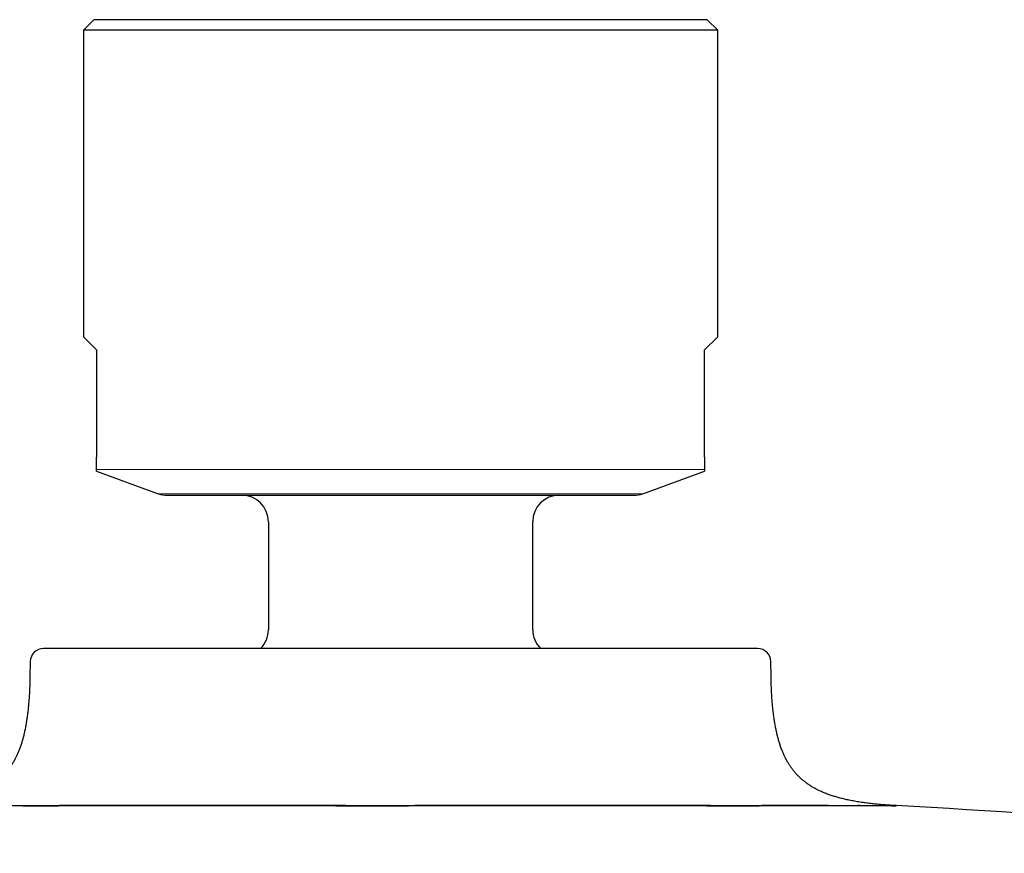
# Model space of a CAD drawing. Header units: millimetres. Extents: x 8 to 482, y 12 to 243.
# Tile 23 of 256: x 60 to 97, y 211 to 243. Entities that reach past the tile are written whole.
import ezdxf

# ---------------------------------------------------------------- set-up
doc = ezdxf.new("R2010")
doc.units = ezdxf.units.MM

msp = doc.modelspace()

# ---------------------------------------------------------------- linework, layer by layer
at = {"color": 7, "linetype": 'Continuous', "lineweight": 30}
for p, q in [((62.9, 242.716), (62.5, 242.316)), ((86.1, 242.716), (62.9, 242.716)), ((86.5, 242.316), (86.1, 242.716)), ((62.5, 242.316), (62.5, 230.716)), ((74.5, 242.316), (62.5, 242.316)), ((86.5, 242.316), (74.5, 242.316)), ((86.5, 230.716), (86.5, 242.316)), ((62.5, 230.716), (63, 230.216)), ((86, 230.216), (86.5, 230.716)), ((63, 230.216), (63, 226.158)), ((86, 226.158), (86, 230.216)), ((63, 225.626), (65.334, 224.776)), ((83.666, 224.776), (86, 225.626)), ((65.676, 224.716), (83.324, 224.716)), ((69.5, 223.716), (69.5, 219.624)), ((79.5, 219.624), (79.5, 223.716)), ((88.009, 218.916), (60.991, 218.916)), ((60.491, 218.424), (60.482, 217.875)), ((88.518, 217.875), (88.509, 218.424))]:
    msp.add_line(p, q, dxfattribs=at)
at = {"color": 8, "linetype": 'Continuous', "lineweight": 0}
for p, q in [((63, 225.688), (86, 225.688)), ((65.334, 224.776), (83.666, 224.776))]:
    msp.add_line(p, q, dxfattribs=at)
at = {"color": 7, "linetype": 'Continuous', "lineweight": 30}
for centre, radius, start, end in [((65.676, 225.716), 1, 250, 270), ((68.5, 223.716), 1, 0, 90), ((80.5, 223.716), 1, 90, 180), ((83.324, 225.716), 1, 270, 290), ((68.5, 219.624), 1, 314.9055, 0), ((80.5, 219.624), 1, 180, 225.122), ((60.991, 218.416), 0.5, 90, 179), ((88.009, 218.416), 0.5, 1, 90), ((74.5, -136.53), 350, 83.41917, 86.92938)]:
    msp.add_arc(centre, radius, start, end, dxfattribs=at)
for points, knots in [([(63, 225.688), (63, 225.691), (63, 225.699), (63, 225.714), (63, 225.731), (63, 225.748), (63, 225.765), (63, 225.784), (63, 225.806), (63, 225.829), (63, 225.851), (63, 225.871), (63, 225.891), (63, 225.913), (63, 225.936), (63, 225.961), (63, 225.988), (63, 226.015), (63, 226.04), (63, 226.065), (63, 226.087), (63, 226.111), (63, 226.134), (63, 226.15), (63, 226.158)], [0, 0, 0, 0, 0.105115, 0.210237, 0.315338, 0.379001, 0.442716, 0.50642, 0.570078, 0.633693, 0.671311, 0.708937, 0.746543, 0.777952, 0.809423, 0.840837, 0.872167, 0.896653, 0.921113, 0.937664, 0.954256, 0.970751, 0.985379, 1, 1, 1, 1]), ([(86, 226.158), (86, 226.151), (86, 226.139), (86, 226.12), (86, 226.101), (86, 226.081), (86, 226.062), (86, 226.039), (86, 226.014), (86, 225.988), (86, 225.962), (86, 225.935), (86, 225.909), (86, 225.885), (86, 225.865), (86, 225.846), (86, 225.826), (86, 225.804), (86, 225.782), (86, 225.764), (86, 225.748), (86, 225.731), (86, 225.714), (86, 225.699), (86, 225.691), (86, 225.688)], [0, 0, 0, 0, 0.011831, 0.023714, 0.035557, 0.050095, 0.064692, 0.079261, 0.104342, 0.129523, 0.154675, 0.191158, 0.227709, 0.26437, 0.301114, 0.337856, 0.374466, 0.436553, 0.498679, 0.560846, 0.623022, 0.685151, 0.790089, 0.895048, 1, 1, 1, 1]), ([(63, 225.626), (63, 225.626), (63, 225.626), (63, 225.629), (63, 225.634), (63, 225.641), (63, 225.65), (63, 225.66), (63, 225.673), (63, 225.683), (63, 225.688)], [0, 0, 0, 0, 0.123226, 0.248392, 0.373589, 0.498786, 0.624075, 0.749364, 0.874682, 1, 1, 1, 1]), ([(86, 225.688), (86, 225.683), (86, 225.673), (86, 225.66), (86, 225.65), (86, 225.641), (86, 225.634), (86, 225.629), (86, 225.626), (86, 225.625), (86, 225.626), (86, 225.626)], [0, 0, 0, 0, 0.124684, 0.249367, 0.37408, 0.498792, 0.623594, 0.748396, 0.873228, 0.99806, 1, 1, 1, 1]), ([(60.482, 217.875), (60.482, 217.866), (60.481, 217.821), (60.479, 217.739), (60.476, 217.633), (60.473, 217.53), (60.469, 217.43), (60.465, 217.334), (60.46, 217.241), (60.454, 217.143), (60.447, 217.042), (60.44, 216.937), (60.432, 216.837), (60.423, 216.74), (60.413, 216.644), (60.403, 216.549), (60.392, 216.453), (60.38, 216.362), (60.368, 216.275), (60.355, 216.191), (60.342, 216.111), (60.329, 216.034), (60.314, 215.953), (60.298, 215.87), (60.28, 215.785), (60.262, 215.704), (60.243, 215.627), (60.225, 215.553), (60.206, 215.484), (60.187, 215.417), (60.166, 215.349), (60.144, 215.28), (60.121, 215.21), (60.097, 215.144), (60.074, 215.082), (60.05, 215.021), (60.024, 214.96), (59.998, 214.901), (59.973, 214.846), (59.949, 214.796), (59.926, 214.75), (59.904, 214.709), (59.884, 214.672), (59.865, 214.638), (59.846, 214.606), (59.827, 214.574), (59.796, 214.522), (59.75, 214.452), (59.689, 214.366), (59.638, 214.3), (59.599, 214.252), (59.572, 214.22), (59.543, 214.187), (59.512, 214.152), (59.478, 214.116), (59.441, 214.078), (59.401, 214.039), (59.358, 213.999), (59.312, 213.958), (59.262, 213.915), (59.207, 213.872), (59.149, 213.827), (59.085, 213.782), (59.023, 213.74), (58.961, 213.701), (58.901, 213.664), (58.837, 213.628), (58.77, 213.592), (58.701, 213.557), (58.63, 213.523), (58.558, 213.49), (58.482, 213.458), (58.402, 213.426), (58.317, 213.394), (58.228, 213.362), (58.141, 213.333), (58.057, 213.307), (57.975, 213.284), (57.891, 213.26), (57.802, 213.237), (57.709, 213.215), (57.612, 213.193), (57.517, 213.173), (57.423, 213.154), (57.331, 213.137), (57.236, 213.12), (57.137, 213.104), (57.034, 213.089), (56.928, 213.074), (56.82, 213.06), (56.71, 213.046), (56.596, 213.033), (56.477, 213.021), (56.365, 213.011), (56.261, 213.002), (56.166, 212.994), (56.068, 212.987), (55.967, 212.98), (55.863, 212.974), (55.791, 212.97), (55.753, 212.968), (55.751, 212.967)], [0, 0, 0, 0, 0.003278, 0.017164, 0.030568, 0.043513, 0.05602, 0.06811, 0.079801, 0.091111, 0.104815, 0.117975, 0.13062, 0.142776, 0.15447, 0.167002, 0.179016, 0.190542, 0.201603, 0.212226, 0.222432, 0.232242, 0.241675, 0.253166, 0.264111, 0.274543, 0.28449, 0.293978, 0.303034, 0.311679, 0.319933, 0.329785, 0.339085, 0.347862, 0.356145, 0.363959, 0.37266, 0.380761, 0.388292, 0.395277, 0.401737, 0.40769, 0.412854, 0.417624, 0.422291, 0.426924, 0.431525, 0.445046, 0.458346, 0.47147, 0.476444, 0.481583, 0.487107, 0.493017, 0.499314, 0.505882, 0.512834, 0.520178, 0.527926, 0.536242, 0.545006, 0.554239, 0.563966, 0.574216, 0.582659, 0.591465, 0.600655, 0.610254, 0.620288, 0.629812, 0.639745, 0.650113, 0.660946, 0.672277, 0.684141, 0.696577, 0.706778, 0.71738, 0.728409, 0.739891, 0.751854, 0.764328, 0.777346, 0.788611, 0.800299, 0.812434, 0.825042, 0.838148, 0.851783, 0.865151, 0.879045, 0.893495, 0.908535, 0.924198, 0.93579, 0.947733, 0.960045, 0.972742, 0.98584, 0.99936, 1, 1, 1, 1]), ([(93.248, 212.968), (93.235, 212.968), (93.182, 212.971), (93.086, 212.977), (92.962, 212.985), (92.839, 212.994), (92.721, 213.003), (92.607, 213.013), (92.497, 213.024), (92.391, 213.035), (92.289, 213.046), (92.19, 213.058), (92.095, 213.071), (91.995, 213.084), (91.889, 213.1), (91.778, 213.118), (91.674, 213.136), (91.574, 213.155), (91.479, 213.173), (91.389, 213.193), (91.302, 213.212), (91.218, 213.232), (91.138, 213.253), (91.058, 213.274), (90.979, 213.297), (90.901, 213.32), (90.826, 213.344), (90.754, 213.368), (90.681, 213.394), (90.606, 213.422), (90.531, 213.453), (90.459, 213.483), (90.39, 213.513), (90.325, 213.544), (90.259, 213.577), (90.194, 213.611), (90.128, 213.648), (90.066, 213.684), (90.004, 213.722), (89.944, 213.762), (89.885, 213.803), (89.83, 213.843), (89.778, 213.884), (89.729, 213.923), (89.682, 213.963), (89.638, 214.002), (89.593, 214.045), (89.547, 214.09), (89.501, 214.138), (89.457, 214.186), (89.417, 214.232), (89.38, 214.277), (89.345, 214.321), (89.316, 214.36), (89.29, 214.395), (89.267, 214.428), (89.242, 214.465), (89.216, 214.504), (89.189, 214.548), (89.16, 214.595), (89.131, 214.646), (89.1, 214.701), (89.071, 214.757), (89.043, 214.813), (89.016, 214.87), (88.989, 214.93), (88.961, 214.994), (88.934, 215.062), (88.906, 215.135), (88.88, 215.206), (88.857, 215.276), (88.835, 215.343), (88.814, 215.414), (88.793, 215.488), (88.772, 215.566), (88.751, 215.648), (88.732, 215.729), (88.715, 215.809), (88.699, 215.887), (88.683, 215.968), (88.667, 216.054), (88.652, 216.143), (88.638, 216.234), (88.625, 216.327), (88.612, 216.423), (88.6, 216.522), (88.589, 216.627), (88.578, 216.729), (88.569, 216.829), (88.561, 216.927), (88.553, 217.029), (88.546, 217.135), (88.54, 217.245), (88.535, 217.35), (88.53, 217.452), (88.527, 217.548), (88.523, 217.647), (88.521, 217.749), (88.519, 217.826), (88.518, 217.868), (88.518, 217.875)], [0, 0, 0, 0, 0.004911, 0.020088, 0.036171, 0.051646, 0.066546, 0.080902, 0.094741, 0.10809, 0.120973, 0.133414, 0.145434, 0.157053, 0.171695, 0.185722, 0.199172, 0.211749, 0.22384, 0.235472, 0.24667, 0.257458, 0.267857, 0.277889, 0.288522, 0.298757, 0.308616, 0.31812, 0.327289, 0.337917, 0.348112, 0.357901, 0.367308, 0.376354, 0.385062, 0.394914, 0.404349, 0.413393, 0.422067, 0.431501, 0.440511, 0.44912, 0.457348, 0.465263, 0.47291, 0.480299, 0.487441, 0.496236, 0.504654, 0.512708, 0.520406, 0.527753, 0.534754, 0.541514, 0.546086, 0.551121, 0.556628, 0.562618, 0.569102, 0.575968, 0.583343, 0.591248, 0.599707, 0.607135, 0.614978, 0.623257, 0.631995, 0.641216, 0.65095, 0.661229, 0.66971, 0.678569, 0.687826, 0.697504, 0.707628, 0.718224, 0.729321, 0.738954, 0.748976, 0.759407, 0.770272, 0.781595, 0.793402, 0.805005, 0.817089, 0.829685, 0.842821, 0.85653, 0.868418, 0.88075, 0.89355, 0.906843, 0.920656, 0.935017, 0.946706, 0.958769, 0.971223, 0.984086, 0.997376, 1, 1, 1, 1]), ([(90.692, 212.968), (90.654, 212.968), (90.566, 212.968), (90.426, 212.968), (90.273, 212.968), (90.121, 212.968), (89.971, 212.968), (89.824, 212.968), (89.674, 212.968), (89.521, 212.968), (89.365, 212.968), (89.206, 212.968), (89.038, 212.968), (88.86, 212.968), (88.671, 212.968), (88.48, 212.968), (88.286, 212.968), (88.088, 212.967), (87.887, 212.967), (87.684, 212.967), (87.473, 212.967), (87.257, 212.967), (87.033, 212.967), (86.806, 212.967), (86.576, 212.967), (86.342, 212.967), (86.109, 212.968), (85.877, 212.968), (85.645, 212.968), (85.412, 212.968), (85.175, 212.968), (84.936, 212.968), (84.695, 212.968), (84.45, 212.968), (84.212, 212.968), (83.979, 212.968), (83.753, 212.968), (83.525, 212.968), (83.295, 212.968), (83.062, 212.968), (82.828, 212.968), (82.583, 212.968), (82.328, 212.968), (82.063, 212.968), (81.797, 212.968), (81.529, 212.968), (81.26, 212.968), (80.989, 212.968), (80.717, 212.968), (80.452, 212.968), (80.196, 212.968), (79.948, 212.968), (79.699, 212.968), (79.448, 212.968), (79.197, 212.968), (78.944, 212.968), (78.68, 212.968), (78.405, 212.968), (78.119, 212.968), (77.833, 212.968), (77.546, 212.968), (77.26, 212.968), (76.973, 212.968), (76.686, 212.968), (76.394, 212.968), (76.098, 212.968), (75.796, 212.968), (75.495, 212.968), (75.193, 212.968), (74.891, 212.967), (74.593, 212.967), (74.3, 212.967), (74.012, 212.967), (73.723, 212.967), (73.435, 212.967), (73.147, 212.967), (72.859, 212.967), (72.572, 212.967), (72.294, 212.968), (72.026, 212.968), (71.769, 212.968), (71.511, 212.968), (71.253, 212.968), (70.996, 212.968), (70.739, 212.968), (70.473, 212.968), (70.2, 212.968), (69.919, 212.968), (69.64, 212.968), (69.361, 212.968), (69.084, 212.968), (68.808, 212.968), (68.534, 212.968), (68.256, 212.968), (67.975, 212.968), (67.692, 212.968), (67.41, 212.968), (67.129, 212.968), (66.849, 212.968), (66.576, 212.968), (66.308, 212.968), (66.047, 212.968), (65.788, 212.968), (65.532, 212.968), (65.278, 212.968), (65.027, 212.968), (64.778, 212.968), (64.549, 212.968), (64.34, 212.968), (64.15, 212.968), (63.961, 212.968), (63.773, 212.968), (63.587, 212.968), (63.403, 212.968), (63.22, 212.968), (63.021, 212.968), (62.808, 212.968), (62.58, 212.968), (62.356, 212.968), (62.135, 212.968), (61.918, 212.968), (61.704, 212.968), (61.494, 212.967), (61.283, 212.967), (61.073, 212.967), (60.864, 212.967), (60.658, 212.967), (60.456, 212.967), (60.258, 212.967), (60.066, 212.967), (59.882, 212.967), (59.703, 212.968), (59.529, 212.968), (59.357, 212.968), (59.19, 212.968), (59.026, 212.968), (58.866, 212.968), (58.714, 212.968), (58.571, 212.968), (58.437, 212.968), (58.305, 212.968), (58.176, 212.968), (58.05, 212.968), (57.926, 212.968), (57.802, 212.968), (57.677, 212.968), (57.552, 212.968), (57.431, 212.968), (57.314, 212.968), (57.201, 212.968), (57.092, 212.968), (56.987, 212.968), (56.89, 212.968), (56.8, 212.968), (56.717, 212.968), (56.637, 212.968), (56.56, 212.968), (56.486, 212.968), (56.416, 212.968), (56.346, 212.968), (56.278, 212.968), (56.211, 212.968), (56.149, 212.968), (56.092, 212.968), (56.039, 212.968), (55.99, 212.968), (55.946, 212.968), (55.906, 212.968), (55.869, 212.968), (55.838, 212.968), (55.811, 212.968), (55.789, 212.968), (55.772, 212.968), (55.76, 212.968), (55.753, 212.967), (55.752, 212.967), (55.751, 212.967)], [0, 0, 0, 0, 0.004729, 0.01064, 0.016545, 0.022446, 0.027742, 0.033037, 0.038331, 0.043626, 0.048923, 0.054222, 0.059525, 0.065485, 0.071431, 0.077366, 0.083291, 0.089208, 0.095117, 0.10102, 0.10692, 0.113097, 0.119273, 0.12545, 0.131629, 0.137812, 0.144001, 0.14989, 0.155776, 0.161662, 0.167548, 0.173436, 0.179328, 0.185225, 0.191129, 0.196436, 0.201751, 0.207074, 0.212406, 0.217749, 0.223103, 0.22847, 0.234404, 0.240331, 0.24625, 0.252163, 0.258072, 0.263978, 0.269882, 0.275786, 0.281088, 0.286392, 0.291698, 0.297009, 0.302324, 0.307644, 0.312971, 0.318949, 0.32491, 0.330858, 0.336793, 0.342716, 0.34863, 0.354535, 0.360433, 0.366606, 0.372775, 0.378941, 0.385105, 0.39127, 0.397437, 0.403328, 0.409217, 0.415104, 0.420991, 0.42688, 0.432772, 0.438669, 0.444572, 0.44988, 0.455194, 0.460517, 0.465849, 0.471192, 0.476546, 0.481913, 0.487822, 0.493727, 0.499628, 0.505527, 0.511425, 0.517324, 0.523225, 0.529129, 0.535319, 0.541516, 0.547721, 0.553936, 0.560162, 0.566402, 0.572358, 0.578303, 0.584238, 0.590163, 0.59608, 0.60199, 0.607895, 0.613797, 0.618432, 0.623066, 0.6277, 0.632334, 0.63697, 0.641607, 0.646247, 0.65089, 0.656866, 0.662827, 0.668773, 0.674707, 0.68063, 0.686543, 0.692449, 0.698347, 0.704521, 0.710691, 0.716859, 0.723026, 0.729194, 0.735366, 0.741252, 0.747137, 0.753021, 0.758905, 0.764793, 0.770684, 0.77658, 0.782483, 0.787791, 0.793106, 0.79843, 0.803763, 0.809107, 0.814463, 0.819832, 0.825763, 0.831685, 0.837602, 0.843513, 0.84942, 0.855325, 0.861228, 0.867132, 0.872435, 0.87774, 0.883048, 0.888361, 0.893679, 0.899003, 0.904334, 0.910307, 0.916266, 0.922211, 0.928144, 0.934067, 0.939979, 0.945885, 0.951783, 0.957957, 0.964127, 0.970295, 0.976463, 0.982631, 0.988802, 0.994708, 1, 1, 1, 1]), ([(60.212, 212.967), (60.224, 212.967), (60.29, 212.967), (60.413, 212.967), (60.58, 212.967), (60.749, 212.967), (60.919, 212.967), (61.084, 212.967), (61.243, 212.967), (61.358, 212.967), (61.436, 212.967), (61.476, 212.967), (61.516, 212.967), (61.556, 212.967), (61.597, 212.968), (61.694, 212.968), (61.85, 212.968), (62.066, 212.968), (62.285, 212.968), (62.506, 212.968), (62.731, 212.968), (62.959, 212.968), (63.189, 212.968), (63.413, 212.968), (63.629, 212.968), (63.838, 212.968), (64.05, 212.968), (64.254, 212.968), (64.452, 212.968), (64.635, 212.968), (64.762, 212.968), (64.833, 212.968), (64.855, 212.968), (64.878, 212.968), (64.9, 212.968), (64.922, 212.968), (65.003, 212.968), (65.143, 212.968), (65.345, 212.968), (65.553, 212.968), (65.765, 212.968), (65.982, 212.968), (66.202, 212.968), (66.426, 212.968), (66.655, 212.968), (66.873, 212.968), (67.079, 212.968), (67.273, 212.968), (67.471, 212.968), (67.672, 212.968), (67.883, 212.968), (68.104, 212.968), (68.327, 212.968), (68.505, 212.968), (68.619, 212.968), (68.665, 212.968), (68.681, 212.968), (68.685, 212.968), (68.689, 212.968), (68.693, 212.968), (68.697, 212.968), (68.701, 212.968), (68.705, 212.968), (68.709, 212.968), (68.715, 212.968), (68.723, 212.968), (68.735, 212.968), (68.751, 212.968), (68.77, 212.968), (68.793, 212.968), (68.82, 212.968), (68.852, 212.968), (68.89, 212.968), (68.934, 212.968), (68.983, 212.968), (69.037, 212.968), (69.095, 212.968), (69.159, 212.968), (69.225, 212.968), (69.294, 212.968), (69.366, 212.968), (69.442, 212.968), (69.522, 212.968), (69.606, 212.968), (69.695, 212.968), (69.787, 212.968), (69.886, 212.968), (69.991, 212.968), (70.102, 212.968), (70.217, 212.968), (70.338, 212.968), (70.463, 212.968), (70.556, 212.968), (70.615, 212.968), (70.638, 212.968), (70.662, 212.968), (70.685, 212.968), (70.706, 212.968), (70.741, 212.968), (70.809, 212.968), (70.908, 212.968), (71.018, 212.968), (71.13, 212.968), (71.246, 212.968), (71.367, 212.968), (71.499, 212.968), (71.643, 212.968), (71.797, 212.968), (71.947, 212.968), (72.092, 212.967), (72.238, 212.967), (72.385, 212.967), (72.493, 212.967), (72.56, 212.967), (72.588, 212.967), (72.616, 212.967), (72.643, 212.967), (72.671, 212.967), (72.698, 212.967), (72.725, 212.967), (72.786, 212.967), (72.884, 212.967), (73.019, 212.967), (73.16, 212.967), (73.307, 212.967), (73.458, 212.967), (73.614, 212.967), (73.771, 212.967), (73.928, 212.967), (74.085, 212.967), (74.247, 212.967), (74.412, 212.967), (74.582, 212.967), (74.756, 212.967), (74.934, 212.968), (75.117, 212.968), (75.304, 212.968), (75.495, 212.968), (75.69, 212.968), (75.881, 212.968), (76.067, 212.968), (76.249, 212.968), (76.413, 212.968), (76.557, 212.968), (76.651, 212.968), (76.715, 212.968), (76.748, 212.968), (76.781, 212.968), (76.814, 212.968), (76.848, 212.968), (76.937, 212.968), (77.082, 212.968), (77.28, 212.968), (77.474, 212.968), (77.663, 212.968), (77.846, 212.968), (78.024, 212.968), (78.196, 212.968), (78.364, 212.968), (78.529, 212.968), (78.69, 212.968), (78.848, 212.968), (79.001, 212.968), (79.15, 212.968), (79.294, 212.968), (79.434, 212.968), (79.569, 212.968), (79.7, 212.968), (79.827, 212.968), (79.949, 212.968), (80.066, 212.968), (80.18, 212.968), (80.289, 212.968), (80.383, 212.968), (80.463, 212.968), (80.531, 212.968), (80.596, 212.968), (80.66, 212.968), (80.721, 212.968), (80.781, 212.968), (80.838, 212.968), (80.904, 212.968), (80.981, 212.968), (81.071, 212.968), (81.164, 212.968), (81.26, 212.968), (81.359, 212.968), (81.461, 212.968), (81.566, 212.968), (81.674, 212.968), (81.786, 212.968), (81.902, 212.968), (82.022, 212.968), (82.145, 212.968), (82.272, 212.968), (82.401, 212.968), (82.534, 212.968), (82.67, 212.968), (82.809, 212.968), (82.951, 212.968), (83.095, 212.968), (83.243, 212.968), (83.393, 212.968), (83.547, 212.968), (83.704, 212.968), (83.865, 212.968), (84.031, 212.968), (84.179, 212.968), (84.31, 212.968), (84.392, 212.968), (84.445, 212.968), (84.468, 212.968), (84.49, 212.968), (84.512, 212.968), (84.535, 212.968), (84.558, 212.968), (84.58, 212.968), (84.666, 212.968), (84.814, 212.968), (85.02, 212.968), (85.221, 212.968), (85.418, 212.968), (85.609, 212.968), (85.792, 212.968), (85.967, 212.968), (86.134, 212.967), (86.297, 212.967), (86.456, 212.967), (86.611, 212.967), (86.762, 212.967), (86.908, 212.967), (87.051, 212.967), (87.19, 212.967), (87.329, 212.967), (87.469, 212.967), (87.603, 212.967), (87.694, 212.967), (87.742, 212.967), (87.755, 212.967), (87.768, 212.967), (87.781, 212.967), (87.794, 212.967), (87.807, 212.967), (87.884, 212.967), (88.022, 212.967), (88.221, 212.968), (88.416, 212.968), (88.608, 212.968), (88.797, 212.968), (88.982, 212.968), (89.163, 212.968), (89.334, 212.968), (89.494, 212.968), (89.645, 212.968), (89.793, 212.968), (89.932, 212.968), (90.063, 212.968), (90.155, 212.968), (90.213, 212.968), (90.241, 212.968), (90.268, 212.968), (90.295, 212.968), (90.321, 212.968), (90.348, 212.968), (90.409, 212.968), (90.503, 212.968), (90.629, 212.968), (90.753, 212.968), (90.876, 212.968), (90.996, 212.968), (91.113, 212.968), (91.228, 212.968), (91.341, 212.968), (91.451, 212.968), (91.56, 212.968), (91.666, 212.968), (91.769, 212.968), (91.866, 212.968), (91.956, 212.968), (92.038, 212.968), (92.1, 212.968), (92.135, 212.968), (92.147, 212.968), (92.15, 212.968), (92.153, 212.968), (92.156, 212.968), (92.16, 212.968), (92.163, 212.968), (92.166, 212.968), (92.175, 212.968), (92.19, 212.968), (92.212, 212.968), (92.235, 212.968), (92.259, 212.968), (92.285, 212.968), (92.311, 212.968), (92.34, 212.968), (92.37, 212.968), (92.403, 212.968), (92.436, 212.968), (92.471, 212.968), (92.504, 212.968), (92.535, 212.968), (92.565, 212.968), (92.596, 212.968), (92.627, 212.968), (92.658, 212.968), (92.684, 212.968), (92.705, 212.968), (92.721, 212.968), (92.738, 212.968), (92.754, 212.968), (92.773, 212.968), (92.796, 212.968), (92.824, 212.968), (92.854, 212.968), (92.884, 212.968), (92.911, 212.968), (92.937, 212.968), (92.962, 212.968), (92.984, 212.968), (93.005, 212.968), (93.024, 212.968), (93.04, 212.968), (93.055, 212.968), (93.069, 212.968), (93.081, 212.968), (93.09, 212.967), (93.097, 212.967), (93.104, 212.967), (93.111, 212.967), (93.121, 212.967), (93.135, 212.967), (93.151, 212.967), (93.166, 212.967), (93.18, 212.967), (93.194, 212.967), (93.206, 212.967), (93.217, 212.967), (93.227, 212.967), (93.235, 212.967), (93.242, 212.967), (93.246, 212.967), (93.249, 212.967), (93.248, 212.967), (93.248, 212.967)], [0, 0, 0, 0, 0.00118, 0.006744, 0.012267, 0.01775, 0.023192, 0.028594, 0.033315, 0.038004, 0.039227, 0.040448, 0.041667, 0.042883, 0.044098, 0.04531, 0.051656, 0.058001, 0.064347, 0.070691, 0.077036, 0.08338, 0.089723, 0.096066, 0.101648, 0.107229, 0.11281, 0.11839, 0.123301, 0.128211, 0.132532, 0.133097, 0.133663, 0.134229, 0.134795, 0.135361, 0.135926, 0.140926, 0.146017, 0.1512, 0.156475, 0.161841, 0.167201, 0.172649, 0.178186, 0.183812, 0.188376, 0.192998, 0.197676, 0.202411, 0.207202, 0.212538, 0.217943, 0.222757, 0.224892, 0.225834, 0.225927, 0.22602, 0.226112, 0.226205, 0.226298, 0.226391, 0.226483, 0.226576, 0.226684, 0.226875, 0.227151, 0.227512, 0.227957, 0.228486, 0.2291, 0.229798, 0.230699, 0.231711, 0.232833, 0.234065, 0.235407, 0.23686, 0.238423, 0.239961, 0.241594, 0.24332, 0.24514, 0.247053, 0.249061, 0.251162, 0.253357, 0.255757, 0.258261, 0.260867, 0.263576, 0.266388, 0.269303, 0.269825, 0.270351, 0.27088, 0.271412, 0.271923, 0.27225, 0.273782, 0.276482, 0.278855, 0.281191, 0.283926, 0.28661, 0.289242, 0.292749, 0.296161, 0.299478, 0.3027, 0.305827, 0.309156, 0.312371, 0.312988, 0.313602, 0.314211, 0.314815, 0.315415, 0.316011, 0.316602, 0.317189, 0.320062, 0.323046, 0.326142, 0.329349, 0.332667, 0.336097, 0.339639, 0.342983, 0.34642, 0.349951, 0.353576, 0.357294, 0.361106, 0.365011, 0.36901, 0.373102, 0.377288, 0.381567, 0.38594, 0.389865, 0.393863, 0.397933, 0.400658, 0.403416, 0.404143, 0.404872, 0.405604, 0.406338, 0.407074, 0.407812, 0.412292, 0.416678, 0.420969, 0.425165, 0.429267, 0.433204, 0.43705, 0.440805, 0.444469, 0.448114, 0.451664, 0.455119, 0.458479, 0.461745, 0.464916, 0.467992, 0.470973, 0.473859, 0.476651, 0.479348, 0.481951, 0.484458, 0.486871, 0.488475, 0.490034, 0.491549, 0.493019, 0.494444, 0.495824, 0.497159, 0.49845, 0.500453, 0.502541, 0.504716, 0.506976, 0.509323, 0.511711, 0.514182, 0.516736, 0.519373, 0.522149, 0.525012, 0.527961, 0.530996, 0.534117, 0.537325, 0.540619, 0.544, 0.547467, 0.55102, 0.55466, 0.558386, 0.562198, 0.566098, 0.570191, 0.574375, 0.57865, 0.581522, 0.584433, 0.58501, 0.585588, 0.586167, 0.586749, 0.587331, 0.587915, 0.588501, 0.589088, 0.594596, 0.600018, 0.605356, 0.610609, 0.615776, 0.620859, 0.625573, 0.630212, 0.634775, 0.639263, 0.643675, 0.648011, 0.652271, 0.656456, 0.660565, 0.664598, 0.668948, 0.673205, 0.676876, 0.677284, 0.677691, 0.678097, 0.678501, 0.678906, 0.679309, 0.679711, 0.686057, 0.692403, 0.698748, 0.705093, 0.711438, 0.717782, 0.724125, 0.730468, 0.736049, 0.74163, 0.747211, 0.752791, 0.757701, 0.76261, 0.763712, 0.764815, 0.765917, 0.767019, 0.768121, 0.769223, 0.770325, 0.775672, 0.781063, 0.786501, 0.791983, 0.797511, 0.802984, 0.8085, 0.814061, 0.819665, 0.825313, 0.831005, 0.836742, 0.842522, 0.847645, 0.852802, 0.857368, 0.859386, 0.859584, 0.859782, 0.859981, 0.86018, 0.860378, 0.860577, 0.860776, 0.860974, 0.862337, 0.863796, 0.865351, 0.867003, 0.86875, 0.870594, 0.872534, 0.87478, 0.877141, 0.879619, 0.882214, 0.884925, 0.887273, 0.889702, 0.892212, 0.894803, 0.897475, 0.900228, 0.901714, 0.903223, 0.904754, 0.906305, 0.907693, 0.910378, 0.913008, 0.916322, 0.919543, 0.922673, 0.92571, 0.928654, 0.931507, 0.934267, 0.936935, 0.939206, 0.941406, 0.943534, 0.945591, 0.946847, 0.948075, 0.949275, 0.950446, 0.951589, 0.954789, 0.958069, 0.96143, 0.964872, 0.968394, 0.971997, 0.975681, 0.979827, 0.98407, 0.988411, 0.99285, 0.997386, 1, 1, 1, 1]), ([(91.872, 212.968), (91.864, 212.968), (91.84, 212.968), (91.816, 212.968), (91.799, 212.968)], [0, 0, 0, 0, 0.3272362, 1, 1, 1, 1]), ([(93.248, 212.967), (93.249, 212.967), (93.249, 212.967), (93.246, 212.967), (93.239, 212.967), (93.226, 212.967), (93.214, 212.967), (93.205, 212.967), (93.204, 212.967)], [0, 0, 0, 0, 0.05301, 0.284558, 0.505517, 0.726423, 0.947334, 1, 1, 1, 1])]:
    msp.add_open_spline(points, degree=3, knots=knots, dxfattribs=at)

doc.saveas('drawing.dxf')
